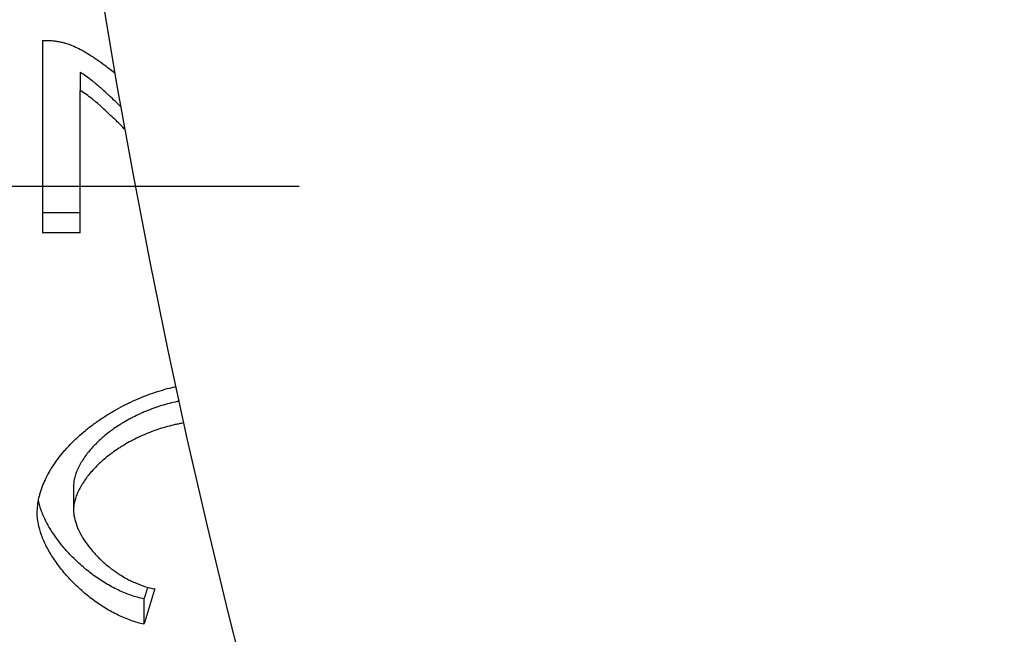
# Model space of a CAD drawing. Header units: millimetres. Extents: x 226749 to 325316, y -44191 to 40236.
# Tile 142 of 164: x 294289.21 to 294300.02, y 13130.74 to 13137.48. Entities that reach past the tile are written whole.
import ezdxf

# ---------------------------------------------------------------- set-up
doc = ezdxf.new("R2010")
doc.units = ezdxf.units.MM
doc.header["$LTSCALE"] = 100
doc.layers.add('K_URZĄDZENIA', color=4, linetype='Continuous')

# ---------------------------------------------------------------- blocks, each defined once
blk = doc.blocks.new('ZBIORNIK_RZUT')
at = {"layer": 'K_URZĄDZENIA'}
for p, q in [((149042.975, 96685.579), (149043.252, 96685.579)), ((149037.201, 96684.88), (149037.399, 96684.88)), ((149038.958, 96684.88), (149037.399, 96684.88)), ((149038.958, 96684.88), (149038.958, 96684.467)), ((149041.737, 96684.806), (149041.997, 96684.806)), ((149036.848, 96684.467), (149038.958, 96684.467))]:
    blk.add_line(p, q, dxfattribs=at)
blk.add_arc((149022.864, 96768.028), 84, 275.80773, 84.19227, dxfattribs=at)
for points, knots in [([(149040.806, 96685.967), (149040.806, 96685.966), (149040.806, 96685.966), (149040.806, 96685.965), (149040.809, 96685.951), (149040.812, 96685.937), (149040.815, 96685.922), (149040.821, 96685.894), (149040.828, 96685.865), (149040.836, 96685.837), (149040.84, 96685.822), (149040.844, 96685.808), (149040.848, 96685.794), (149040.856, 96685.765), (149040.866, 96685.736), (149040.875, 96685.708), (149040.88, 96685.693), (149040.885, 96685.679), (149040.891, 96685.665), (149040.901, 96685.637), (149040.912, 96685.608), (149040.924, 96685.581), (149040.93, 96685.567), (149040.936, 96685.553), (149040.943, 96685.539), (149040.955, 96685.512), (149040.968, 96685.484), (149040.982, 96685.458), (149040.989, 96685.444), (149040.996, 96685.431), (149041.003, 96685.418), (149041.017, 96685.392), (149041.032, 96685.366), (149041.047, 96685.341), (149041.055, 96685.328), (149041.063, 96685.316), (149041.071, 96685.304), (149041.086, 96685.279), (149041.103, 96685.255), (149041.119, 96685.232), (149041.128, 96685.221), (149041.136, 96685.209), (149041.145, 96685.198), (149041.162, 96685.176), (149041.179, 96685.154), (149041.197, 96685.133), (149041.206, 96685.123), (149041.215, 96685.113), (149041.224, 96685.103), (149041.242, 96685.083), (149041.26, 96685.064), (149041.279, 96685.046), (149041.288, 96685.037), (149041.297, 96685.028), (149041.306, 96685.019), (149041.325, 96685.002), (149041.344, 96684.985), (149041.363, 96684.97), (149041.372, 96684.962), (149041.382, 96684.955), (149041.391, 96684.948), (149041.41, 96684.934), (149041.429, 96684.92), (149041.448, 96684.908), (149041.458, 96684.902), (149041.467, 96684.896), (149041.476, 96684.89), (149041.495, 96684.879), (149041.514, 96684.869), (149041.532, 96684.86), (149041.542, 96684.856), (149041.551, 96684.851), (149041.56, 96684.847), (149041.578, 96684.84), (149041.596, 96684.833), (149041.614, 96684.827), (149041.623, 96684.824), (149041.631, 96684.822), (149041.64, 96684.819), (149041.657, 96684.815), (149041.674, 96684.811), (149041.69, 96684.809), (149041.706, 96684.807), (149041.722, 96684.806), (149041.737, 96684.806)], [0.1448574, 0.1448574, 0.1448574, 0.1448574, 0.1458333, 0.1458333, 0.1458333, 0.1666667, 0.1666667, 0.1666667, 0.2083333, 0.2083333, 0.2083333, 0.2291667, 0.2291667, 0.2291667, 0.2708333, 0.2708333, 0.2708333, 0.2916667, 0.2916667, 0.2916667, 0.3333333, 0.3333333, 0.3333333, 0.3541667, 0.3541667, 0.3541667, 0.3958333, 0.3958333, 0.3958333, 0.4166667, 0.4166667, 0.4166667, 0.4583333, 0.4583333, 0.4583333, 0.4791667, 0.4791667, 0.4791667, 0.5208333, 0.5208333, 0.5208333, 0.5416667, 0.5416667, 0.5416667, 0.5833333, 0.5833333, 0.5833333, 0.6041667, 0.6041667, 0.6041667, 0.6458333, 0.6458333, 0.6458333, 0.6666667, 0.6666667, 0.6666667, 0.7083333, 0.7083333, 0.7083333, 0.7291667, 0.7291667, 0.7291667, 0.7708333, 0.7708333, 0.7708333, 0.7916667, 0.7916667, 0.7916667, 0.8333333, 0.8333333, 0.8333333, 0.8541667, 0.8541667, 0.8541667, 0.8958333, 0.8958333, 0.8958333, 0.9166667, 0.9166667, 0.9166667, 0.9583333, 0.9583333, 0.9583333, 1, 1, 1, 1]), ([(149041.044, 96686.019), (149041.047, 96686.001), (149041.05, 96685.983), (149041.054, 96685.965), (149041.057, 96685.951), (149041.059, 96685.937), (149041.063, 96685.922), (149041.069, 96685.894), (149041.076, 96685.865), (149041.084, 96685.837), (149041.088, 96685.822), (149041.092, 96685.808), (149041.096, 96685.794), (149041.105, 96685.765), (149041.114, 96685.736), (149041.124, 96685.708), (149041.129, 96685.693), (149041.134, 96685.679), (149041.139, 96685.665), (149041.15, 96685.637), (149041.161, 96685.608), (149041.173, 96685.581), (149041.179, 96685.567), (149041.186, 96685.553), (149041.192, 96685.539), (149041.205, 96685.512), (149041.218, 96685.484), (149041.232, 96685.458), (149041.239, 96685.444), (149041.246, 96685.431), (149041.253, 96685.418), (149041.267, 96685.392), (149041.282, 96685.366), (149041.298, 96685.341), (149041.306, 96685.328), (149041.314, 96685.316), (149041.322, 96685.304), (149041.338, 96685.279), (149041.354, 96685.255), (149041.371, 96685.232), (149041.38, 96685.221), (149041.388, 96685.209), (149041.397, 96685.198), (149041.414, 96685.176), (149041.432, 96685.154), (149041.45, 96685.133), (149041.459, 96685.123), (149041.468, 96685.113), (149041.477, 96685.103), (149041.495, 96685.083), (149041.514, 96685.064), (149041.533, 96685.046), (149041.542, 96685.037), (149041.551, 96685.028), (149041.561, 96685.019), (149041.58, 96685.002), (149041.599, 96684.985), (149041.618, 96684.97), (149041.628, 96684.962), (149041.637, 96684.955), (149041.647, 96684.948), (149041.666, 96684.934), (149041.685, 96684.92), (149041.704, 96684.908), (149041.714, 96684.902), (149041.724, 96684.896), (149041.733, 96684.89), (149041.752, 96684.879), (149041.771, 96684.869), (149041.79, 96684.86), (149041.799, 96684.856), (149041.809, 96684.851), (149041.818, 96684.847), (149041.836, 96684.84), (149041.855, 96684.833), (149041.872, 96684.827), (149041.881, 96684.824), (149041.89, 96684.822), (149041.899, 96684.819), (149041.916, 96684.815), (149041.933, 96684.811), (149041.95, 96684.809), (149041.966, 96684.807), (149041.982, 96684.806), (149041.997, 96684.806)], [0.1189071, 0.1189071, 0.1189071, 0.1189071, 0.1458333, 0.1458333, 0.1458333, 0.1666667, 0.1666667, 0.1666667, 0.2083333, 0.2083333, 0.2083333, 0.2291667, 0.2291667, 0.2291667, 0.2708333, 0.2708333, 0.2708333, 0.2916667, 0.2916667, 0.2916667, 0.3333333, 0.3333333, 0.3333333, 0.3541667, 0.3541667, 0.3541667, 0.3958333, 0.3958333, 0.3958333, 0.4166667, 0.4166667, 0.4166667, 0.4583333, 0.4583333, 0.4583333, 0.4791667, 0.4791667, 0.4791667, 0.5208333, 0.5208333, 0.5208333, 0.5416667, 0.5416667, 0.5416667, 0.5833333, 0.5833333, 0.5833333, 0.6041667, 0.6041667, 0.6041667, 0.6458333, 0.6458333, 0.6458333, 0.6666667, 0.6666667, 0.6666667, 0.7083333, 0.7083333, 0.7083333, 0.7291667, 0.7291667, 0.7291667, 0.7708333, 0.7708333, 0.7708333, 0.7916667, 0.7916667, 0.7916667, 0.8333333, 0.8333333, 0.8333333, 0.8541667, 0.8541667, 0.8541667, 0.8958333, 0.8958333, 0.8958333, 0.9166667, 0.9166667, 0.9166667, 0.9583333, 0.9583333, 0.9583333, 1, 1, 1, 1]), ([(149042.031, 96684.408), (149042.004, 96684.408), (149041.977, 96684.41), (149041.95, 96684.413), (149041.922, 96684.416), (149041.894, 96684.421), (149041.866, 96684.427), (149041.852, 96684.43), (149041.838, 96684.434), (149041.824, 96684.438), (149041.795, 96684.446), (149041.767, 96684.455), (149041.738, 96684.466), (149041.724, 96684.472), (149041.71, 96684.477), (149041.695, 96684.484), (149041.667, 96684.496), (149041.638, 96684.51), (149041.61, 96684.525), (149041.595, 96684.533), (149041.581, 96684.541), (149041.567, 96684.549), (149041.538, 96684.566), (149041.51, 96684.584), (149041.482, 96684.603), (149041.468, 96684.613), (149041.454, 96684.623), (149041.44, 96684.633), (149041.412, 96684.654), (149041.385, 96684.676), (149041.358, 96684.699), (149041.344, 96684.711), (149041.331, 96684.723), (149041.317, 96684.735), (149041.291, 96684.759), (149041.264, 96684.785), (149041.238, 96684.812), (149041.226, 96684.825), (149041.213, 96684.838), (149041.2, 96684.852), (149041.175, 96684.88), (149041.15, 96684.909), (149041.126, 96684.938), (149041.113, 96684.953), (149041.101, 96684.968), (149041.09, 96684.983), (149041.066, 96685.014), (149041.043, 96685.045), (149041.021, 96685.077), (149041.01, 96685.093), (149040.999, 96685.109), (149040.988, 96685.126), (149040.966, 96685.158), (149040.945, 96685.192), (149040.925, 96685.226), (149040.915, 96685.243), (149040.906, 96685.26), (149040.896, 96685.277), (149040.877, 96685.311), (149040.858, 96685.346), (149040.841, 96685.381), (149040.832, 96685.399), (149040.823, 96685.417), (149040.815, 96685.434), (149040.799, 96685.47), (149040.783, 96685.506), (149040.768, 96685.542), (149040.761, 96685.559), (149040.753, 96685.577), (149040.746, 96685.595), (149040.733, 96685.631), (149040.72, 96685.667), (149040.708, 96685.703), (149040.702, 96685.72), (149040.696, 96685.738), (149040.691, 96685.756), (149040.68, 96685.791), (149040.67, 96685.827), (149040.661, 96685.861), (149040.657, 96685.879), (149040.653, 96685.896), (149040.649, 96685.913), (149040.648, 96685.919), (149040.646, 96685.926), (149040.645, 96685.932)], [0, 0, 0, 0, 0.0416667, 0.0416667, 0.0416667, 0.0833333, 0.0833333, 0.0833333, 0.1041667, 0.1041667, 0.1041667, 0.1458333, 0.1458333, 0.1458333, 0.1666667, 0.1666667, 0.1666667, 0.2083333, 0.2083333, 0.2083333, 0.2291667, 0.2291667, 0.2291667, 0.2708333, 0.2708333, 0.2708333, 0.2916667, 0.2916667, 0.2916667, 0.3333333, 0.3333333, 0.3333333, 0.3541667, 0.3541667, 0.3541667, 0.3958333, 0.3958333, 0.3958333, 0.4166667, 0.4166667, 0.4166667, 0.4583333, 0.4583333, 0.4583333, 0.4791667, 0.4791667, 0.4791667, 0.5208333, 0.5208333, 0.5208333, 0.5416667, 0.5416667, 0.5416667, 0.5833333, 0.5833333, 0.5833333, 0.6041667, 0.6041667, 0.6041667, 0.6458333, 0.6458333, 0.6458333, 0.6666667, 0.6666667, 0.6666667, 0.7083333, 0.7083333, 0.7083333, 0.7291667, 0.7291667, 0.7291667, 0.7708333, 0.7708333, 0.7708333, 0.7916667, 0.7916667, 0.7916667, 0.8333333, 0.8333333, 0.8333333, 0.8541667, 0.8541667, 0.8541667, 0.8617651, 0.8617651, 0.8617651, 0.8617651]), ([(149041.997, 96684.806), (149042.025, 96684.806), (149042.053, 96684.809), (149042.082, 96684.815), (149042.112, 96684.821), (149042.141, 96684.83), (149042.171, 96684.841), (149042.186, 96684.847), (149042.201, 96684.853), (149042.216, 96684.86), (149042.247, 96684.874), (149042.277, 96684.89), (149042.307, 96684.909), (149042.322, 96684.918), (149042.337, 96684.928), (149042.352, 96684.938), (149042.382, 96684.959), (149042.412, 96684.982), (149042.441, 96685.006), (149042.455, 96685.019), (149042.469, 96685.031), (149042.484, 96685.045), (149042.512, 96685.071), (149042.54, 96685.099), (149042.566, 96685.128), (149042.579, 96685.143), (149042.592, 96685.158), (149042.605, 96685.173), (149042.631, 96685.204), (149042.655, 96685.236), (149042.678, 96685.269), (149042.689, 96685.285), (149042.7, 96685.302), (149042.711, 96685.319), (149042.732, 96685.353), (149042.752, 96685.388), (149042.77, 96685.423), (149042.779, 96685.441), (149042.787, 96685.459), (149042.795, 96685.477), (149042.811, 96685.513), (149042.825, 96685.549), (149042.837, 96685.586), (149042.848, 96685.623), (149042.857, 96685.66), (149042.864, 96685.697)], [0, 0, 0, 0, 0.083333, 0.083333, 0.083333, 0.166667, 0.166667, 0.166667, 0.208333, 0.208333, 0.208333, 0.291667, 0.291667, 0.291667, 0.333333, 0.333333, 0.333333, 0.416667, 0.416667, 0.416667, 0.458333, 0.458333, 0.458333, 0.541667, 0.541667, 0.541667, 0.583333, 0.583333, 0.583333, 0.666667, 0.666667, 0.666667, 0.708333, 0.708333, 0.708333, 0.791667, 0.791667, 0.791667, 0.833333, 0.833333, 0.833333, 0.916667, 0.916667, 0.916667, 1, 1, 1, 1]), ([(149042.846, 96685.619), (149042.847, 96685.619), (149042.847, 96685.619), (149042.847, 96685.618), (149042.853, 96685.617), (149042.858, 96685.615), (149042.863, 96685.614), (149042.874, 96685.61), (149042.884, 96685.607), (149042.895, 96685.604), (149042.9, 96685.602), (149042.906, 96685.601), (149042.911, 96685.599), (149042.922, 96685.596), (149042.932, 96685.592), (149042.943, 96685.589), (149042.953, 96685.586), (149042.964, 96685.583), (149042.975, 96685.579)], [0.0317712, 0.0317712, 0.0317712, 0.0317712, 0.03191918, 0.03191918, 0.03191918, 0.03391413, 0.03391413, 0.03391413, 0.03790403, 0.03790403, 0.03790403, 0.03989898, 0.03989898, 0.03989898, 0.04388888, 0.04388888, 0.04388888, 0.04787878, 0.04787878, 0.04787878, 0.04787878]), ([(149042.864, 96685.697), (149042.875, 96685.693), (149042.886, 96685.69), (149042.897, 96685.687), (149042.907, 96685.684), (149042.918, 96685.68), (149042.929, 96685.677), (149042.934, 96685.676), (149042.94, 96685.674), (149042.945, 96685.672), (149042.956, 96685.669), (149042.967, 96685.666), (149042.978, 96685.663), (149042.983, 96685.661), (149042.988, 96685.659), (149042.994, 96685.658), (149043.005, 96685.654), (149043.015, 96685.651), (149043.026, 96685.648), (149043.031, 96685.646), (149043.037, 96685.645), (149043.042, 96685.643), (149043.053, 96685.64), (149043.064, 96685.636), (149043.075, 96685.633), (149043.08, 96685.632), (149043.085, 96685.63), (149043.091, 96685.628), (149043.101, 96685.625), (149043.112, 96685.622), (149043.123, 96685.618), (149043.128, 96685.617), (149043.134, 96685.615), (149043.139, 96685.614), (149043.15, 96685.61), (149043.161, 96685.607), (149043.171, 96685.604), (149043.177, 96685.602), (149043.182, 96685.601), (149043.188, 96685.599), (149043.198, 96685.596), (149043.209, 96685.592), (149043.22, 96685.589), (149043.23, 96685.586), (149043.241, 96685.583), (149043.252, 96685.579)], [0, 0, 0, 0, 0.0039899, 0.0039899, 0.0039899, 0.0079798, 0.0079798, 0.0079798, 0.00997475, 0.00997475, 0.00997475, 0.01396464, 0.01396464, 0.01396464, 0.01595959, 0.01595959, 0.01595959, 0.01994949, 0.01994949, 0.01994949, 0.02194444, 0.02194444, 0.02194444, 0.02593434, 0.02593434, 0.02593434, 0.02792929, 0.02792929, 0.02792929, 0.03191918, 0.03191918, 0.03191918, 0.03391413, 0.03391413, 0.03391413, 0.03790403, 0.03790403, 0.03790403, 0.03989898, 0.03989898, 0.03989898, 0.04388888, 0.04388888, 0.04388888, 0.04787878, 0.04787878, 0.04787878, 0.04787878]), ([(149042.975, 96685.579), (149042.964, 96685.532), (149042.951, 96685.484), (149042.934, 96685.436), (149042.918, 96685.389), (149042.898, 96685.341), (149042.876, 96685.294), (149042.865, 96685.271), (149042.853, 96685.248), (149042.84, 96685.224), (149042.815, 96685.178), (149042.788, 96685.133), (149042.758, 96685.088), (149042.743, 96685.066), (149042.728, 96685.044), (149042.712, 96685.022), (149042.68, 96684.979), (149042.646, 96684.937), (149042.611, 96684.896), (149042.593, 96684.876), (149042.575, 96684.856), (149042.557, 96684.837), (149042.52, 96684.798), (149042.482, 96684.761), (149042.443, 96684.726), (149042.423, 96684.708), (149042.403, 96684.692), (149042.383, 96684.675), (149042.343, 96684.643), (149042.302, 96684.613), (149042.261, 96684.585), (149042.241, 96684.571), (149042.22, 96684.558), (149042.199, 96684.546), (149042.157, 96684.521), (149042.115, 96684.499), (149042.074, 96684.481), (149042.053, 96684.471), (149042.032, 96684.463), (149042.011, 96684.455), (149041.972, 96684.441), (149041.933, 96684.429), (149041.894, 96684.421)], [0, 0, 0, 0, 0.0833333, 0.0833333, 0.0833333, 0.1666667, 0.1666667, 0.1666667, 0.2083333, 0.2083333, 0.2083333, 0.2916667, 0.2916667, 0.2916667, 0.3333333, 0.3333333, 0.3333333, 0.4166667, 0.4166667, 0.4166667, 0.4583333, 0.4583333, 0.4583333, 0.5416667, 0.5416667, 0.5416667, 0.5833333, 0.5833333, 0.5833333, 0.6666667, 0.6666667, 0.6666667, 0.7083333, 0.7083333, 0.7083333, 0.7916667, 0.7916667, 0.7916667, 0.8333333, 0.8333333, 0.8333333, 0.9128903, 0.9128903, 0.9128903, 0.9128903]), ([(149043.252, 96685.579), (149043.242, 96685.532), (149043.228, 96685.484), (149043.211, 96685.436), (149043.194, 96685.389), (149043.174, 96685.341), (149043.152, 96685.294), (149043.14, 96685.271), (149043.128, 96685.248), (149043.116, 96685.224), (149043.09, 96685.178), (149043.062, 96685.133), (149043.032, 96685.088), (149043.017, 96685.066), (149043.002, 96685.044), (149042.986, 96685.022), (149042.953, 96684.979), (149042.919, 96684.937), (149042.883, 96684.896), (149042.866, 96684.876), (149042.847, 96684.856), (149042.829, 96684.837), (149042.791, 96684.798), (149042.753, 96684.761), (149042.713, 96684.726), (149042.693, 96684.708), (149042.673, 96684.692), (149042.653, 96684.675), (149042.612, 96684.643), (149042.571, 96684.613), (149042.529, 96684.585), (149042.508, 96684.571), (149042.487, 96684.558), (149042.466, 96684.546), (149042.423, 96684.521), (149042.381, 96684.499), (149042.339, 96684.481), (149042.318, 96684.471), (149042.296, 96684.463), (149042.275, 96684.455), (149042.233, 96684.44), (149042.192, 96684.428), (149042.151, 96684.42), (149042.11, 96684.412), (149042.07, 96684.408), (149042.031, 96684.408)], [0, 0, 0, 0, 0.083333, 0.083333, 0.083333, 0.166667, 0.166667, 0.166667, 0.208333, 0.208333, 0.208333, 0.291667, 0.291667, 0.291667, 0.333333, 0.333333, 0.333333, 0.416667, 0.416667, 0.416667, 0.458333, 0.458333, 0.458333, 0.541667, 0.541667, 0.541667, 0.583333, 0.583333, 0.583333, 0.666667, 0.666667, 0.666667, 0.708333, 0.708333, 0.708333, 0.791667, 0.791667, 0.791667, 0.833333, 0.833333, 0.833333, 0.916667, 0.916667, 0.916667, 1, 1, 1, 1]), ([(149037.579, 96685.327), (149037.567, 96685.316), (149037.556, 96685.305), (149037.546, 96685.294), (149037.535, 96685.283), (149037.524, 96685.272), (149037.514, 96685.261), (149037.493, 96685.239), (149037.473, 96685.218), (149037.454, 96685.198), (149037.445, 96685.188), (149037.436, 96685.178), (149037.427, 96685.168), (149037.409, 96685.149), (149037.392, 96685.13), (149037.376, 96685.112), (149037.368, 96685.103), (149037.36, 96685.094), (149037.353, 96685.085), (149037.338, 96685.068), (149037.324, 96685.051), (149037.311, 96685.035), (149037.305, 96685.027), (149037.298, 96685.019), (149037.292, 96685.012), (149037.274, 96684.989), (149037.259, 96684.968), (149037.245, 96684.949), (149037.226, 96684.923), (149037.212, 96684.9), (149037.201, 96684.88)], [0.2510048, 0.2510048, 0.2510048, 0.2510048, 0.2916667, 0.2916667, 0.2916667, 0.3333333, 0.3333333, 0.3333333, 0.4166667, 0.4166667, 0.4166667, 0.4583333, 0.4583333, 0.4583333, 0.5416667, 0.5416667, 0.5416667, 0.5833333, 0.5833333, 0.5833333, 0.6666667, 0.6666667, 0.6666667, 0.7083333, 0.7083333, 0.7083333, 0.8333333, 0.8333333, 0.8333333, 1, 1, 1, 1]), ([(149037.827, 96685.372), (149037.824, 96685.369), (149037.821, 96685.366), (149037.818, 96685.363), (149037.794, 96685.339), (149037.77, 96685.316), (149037.748, 96685.294), (149037.737, 96685.283), (149037.726, 96685.272), (149037.716, 96685.261), (149037.695, 96685.239), (149037.675, 96685.218), (149037.656, 96685.198), (149037.646, 96685.188), (149037.637, 96685.178), (149037.628, 96685.168), (149037.61, 96685.149), (149037.592, 96685.13), (149037.576, 96685.112), (149037.568, 96685.103), (149037.56, 96685.094), (149037.553, 96685.085), (149037.538, 96685.068), (149037.524, 96685.051), (149037.51, 96685.035), (149037.504, 96685.027), (149037.498, 96685.019), (149037.491, 96685.012), (149037.473, 96684.989), (149037.457, 96684.968), (149037.443, 96684.949), (149037.425, 96684.923), (149037.41, 96684.9), (149037.399, 96684.88)], [0.1981236, 0.1981236, 0.1981236, 0.1981236, 0.2083333, 0.2083333, 0.2083333, 0.2916667, 0.2916667, 0.2916667, 0.3333333, 0.3333333, 0.3333333, 0.4166667, 0.4166667, 0.4166667, 0.4583333, 0.4583333, 0.4583333, 0.5416667, 0.5416667, 0.5416667, 0.5833333, 0.5833333, 0.5833333, 0.6666667, 0.6666667, 0.6666667, 0.7083333, 0.7083333, 0.7083333, 0.8333333, 0.8333333, 0.8333333, 1, 1, 1, 1]), ([(149036.895, 96684.766), (149036.902, 96684.786), (149036.91, 96684.807), (149036.921, 96684.829), (149036.931, 96684.852), (149036.944, 96684.876), (149036.957, 96684.901), (149036.964, 96684.913), (149036.972, 96684.926), (149036.979, 96684.939), (149036.995, 96684.965), (149037.011, 96684.992), (149037.03, 96685.02), (149037.039, 96685.034), (149037.048, 96685.048), (149037.058, 96685.062), (149037.077, 96685.091), (149037.098, 96685.12), (149037.12, 96685.149), (149037.131, 96685.164), (149037.142, 96685.179), (149037.153, 96685.194), (149037.17, 96685.216), (149037.188, 96685.239), (149037.206, 96685.262)], [0, 0, 0, 0, 0.0833333, 0.0833333, 0.0833333, 0.1666667, 0.1666667, 0.1666667, 0.2083333, 0.2083333, 0.2083333, 0.2916667, 0.2916667, 0.2916667, 0.3333333, 0.3333333, 0.3333333, 0.4166667, 0.4166667, 0.4166667, 0.4583333, 0.4583333, 0.4583333, 0.5205995, 0.5205995, 0.5205995, 0.5205995]), ([(149038.739, 96684.88), (149038.739, 96684.869), (149038.739, 96684.857), (149038.739, 96684.846), (149038.739, 96684.834), (149038.739, 96684.823), (149038.739, 96684.812), (149038.739, 96684.806), (149038.739, 96684.8), (149038.739, 96684.794), (149038.739, 96684.783), (149038.739, 96684.771), (149038.739, 96684.76), (149038.739, 96684.754), (149038.739, 96684.748), (149038.739, 96684.743), (149038.739, 96684.731), (149038.739, 96684.72), (149038.739, 96684.708), (149038.739, 96684.702), (149038.739, 96684.697), (149038.739, 96684.691), (149038.739, 96684.679), (149038.739, 96684.668), (149038.739, 96684.656), (149038.739, 96684.651), (149038.739, 96684.645), (149038.739, 96684.639), (149038.739, 96684.628), (149038.739, 96684.616), (149038.739, 96684.605), (149038.739, 96684.599), (149038.739, 96684.593), (149038.739, 96684.588), (149038.739, 96684.57), (149038.739, 96684.553), (149038.739, 96684.536), (149038.739, 96684.513), (149038.739, 96684.49), (149038.739, 96684.467)], [0, 0, 0, 0, 0.00344576, 0.00344576, 0.00344576, 0.00689151, 0.00689151, 0.00689151, 0.00861439, 0.00861439, 0.00861439, 0.01206015, 0.01206015, 0.01206015, 0.01378303, 0.01378303, 0.01378303, 0.01722879, 0.01722879, 0.01722879, 0.01895166, 0.01895166, 0.01895166, 0.02239742, 0.02239742, 0.02239742, 0.0241203, 0.0241203, 0.0241203, 0.02756606, 0.02756606, 0.02756606, 0.02928893, 0.02928893, 0.02928893, 0.03445757, 0.03445757, 0.03445757, 0.04134908, 0.04134908, 0.04134908, 0.04134908]), ([(149036.848, 96684.467), (149036.848, 96684.476), (149036.848, 96684.484), (149036.848, 96684.493), (149036.848, 96684.501), (149036.848, 96684.51), (149036.848, 96684.518), (149036.848, 96684.522), (149036.848, 96684.527), (149036.848, 96684.531), (149036.849, 96684.539), (149036.849, 96684.548), (149036.85, 96684.556), (149036.85, 96684.56), (149036.851, 96684.565), (149036.851, 96684.569), (149036.852, 96684.577), (149036.853, 96684.586), (149036.854, 96684.594), (149036.854, 96684.598), (149036.855, 96684.602), (149036.855, 96684.607), (149036.857, 96684.615), (149036.858, 96684.623), (149036.859, 96684.631), (149036.86, 96684.636), (149036.861, 96684.64), (149036.862, 96684.644), (149036.863, 96684.652), (149036.865, 96684.66), (149036.867, 96684.668), (149036.868, 96684.673), (149036.869, 96684.677), (149036.869, 96684.681), (149036.872, 96684.693), (149036.876, 96684.705), (149036.879, 96684.717), (149036.884, 96684.734), (149036.889, 96684.75), (149036.895, 96684.766)], [0, 0, 0, 0, 0.083333, 0.083333, 0.083333, 0.166667, 0.166667, 0.166667, 0.208333, 0.208333, 0.208333, 0.291667, 0.291667, 0.291667, 0.333333, 0.333333, 0.333333, 0.416667, 0.416667, 0.416667, 0.458333, 0.458333, 0.458333, 0.541667, 0.541667, 0.541667, 0.583333, 0.583333, 0.583333, 0.666667, 0.666667, 0.666667, 0.708333, 0.708333, 0.708333, 0.833333, 0.833333, 0.833333, 1, 1, 1, 1])]:
    blk.add_open_spline(points, degree=3, knots=knots, dxfattribs=at)

msp = doc.modelspace()

# ---------------------------------------------------------------- linework, layer by layer
at = {"color": 7, "linetype": 'Continuous'}
msp.add_line((294251.969, 13135.651), (294292.281, 13135.651), dxfattribs=at)

# ---------------------------------------------------------------- block references
at = {"layer": 'K_URZĄDZENIA', "rotation": 270}
msp.add_blockref('ZBIORNIK_RZUT', (197604.999, 162174.098), dxfattribs=at)

doc.saveas('drawing.dxf')
